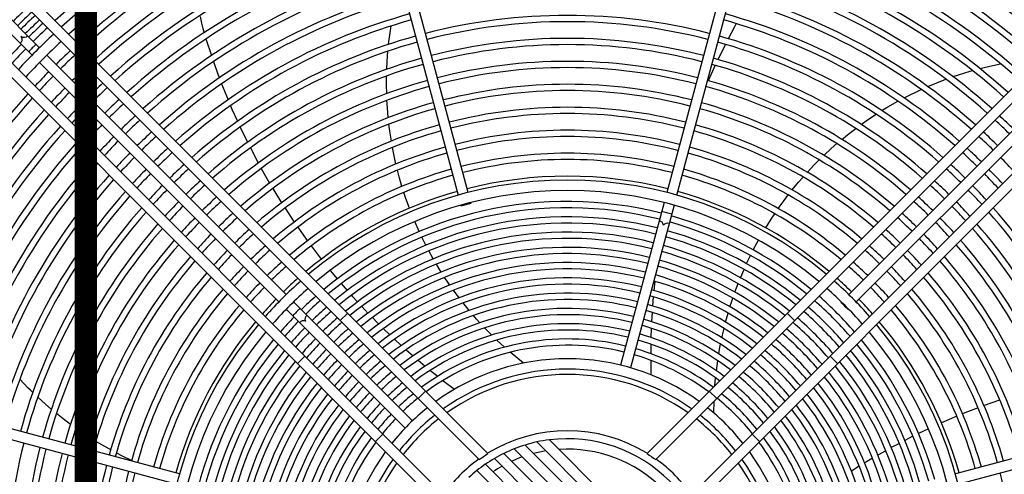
# Model space of a CAD drawing. Header units: centimetres. Extents: x -92429 to 178773, y 2337 to 428125.
# Tile 70 of 138: x 162343 to 162387, y 9296 to 9316. Entities that reach past the tile are written whole.
import ezdxf

# ---------------------------------------------------------------- set-up
doc = ezdxf.new("R2010")
doc.units = ezdxf.units.CM
doc.header["$LTSCALE"] = 50
doc.layers.add('Dach_Ist$0$RYSUNKOWE_NIEDRUK', color=6, linetype='Continuous', plot=False)
doc.layers.add('WL_urządzenia', color=1, linetype='Continuous')

msp = doc.modelspace()

# ---------------------------------------------------------------- linework, layer by layer
at = {"layer": 'Dach_Ist$0$RYSUNKOWE_NIEDRUK', "color": 8, "const_width": 1, "elevation": 2170}
msp.add_lwpolyline([(162474.34, 8804.997), (162761.334, 8893.291), (162225.915, 8893.291), (162346.373, 8893.291), (162346.373, 8733.149), (162346.373, 13607.706), (162346.373, 13508.773), (162262.567, 13508.773), (162671.299, 13508.773), (162444.719, 13577.681)], dxfattribs=at)
at = {"layer": 'WL_urządzenia', "color": 1, "linetype": 'Continuous'}
for p, q in [((162363.344, 9308.464, 2170), (162359.457, 9322.97, 2170)), ((162376.044, 9322.97, 2170), (162372.157, 9308.464, 2170)), ((162359.009, 9322.85, 2170), (162362.896, 9308.344, 2170)), ((162372.604, 9308.344, 2170), (162376.491, 9322.85, 2170)), ((162340.187, 9320.916, 2170), (162364.216, 9296.887, 2170)), ((162371.285, 9296.887, 2170), (162395.314, 9320.916, 2170)), ((162363.825, 9296.622, 2170), (162339.859, 9320.588, 2170)), ((162395.641, 9320.588, 2170), (162371.676, 9296.622, 2170)), ((162361.987, 9294.659, 2170), (162337.959, 9318.687, 2170)), ((162338.286, 9319.015, 2170), (162362.252, 9295.049, 2170)), ((162373.249, 9295.049, 2170), (162397.215, 9319.015, 2170)), ((162397.542, 9318.687, 2170), (162373.514, 9294.659, 2170)), ((162341.204, 9317.998, 2170), (162344.317, 9314.885, 2170)), ((162340.876, 9317.671, 2170), (162343.99, 9314.557, 2170)), ((162351.442, 9316.277, 2170), (162351.504, 9315.969, 2170)), ((162351.504, 9315.969, 2170), (162351.566, 9315.739, 2170)), ((162351.566, 9315.739, 2170), (162351.622, 9315.551, 2170)), ((162359.847, 9315.337, 2170), (162359.922, 9315.851, 2170)), ((162375.167, 9315.813, 2170), (162374.888, 9315.288, 2170)), ((162375.244, 9315.955, 2170), (162375.167, 9315.813, 2170)), ((162351.706, 9315.274, 2170), (162351.945, 9314.542, 2170)), ((162359.812, 9315.036, 2170), (162359.828, 9315.178, 2170)), ((162359.828, 9315.178, 2170), (162359.847, 9315.337, 2170)), ((162359.748, 9314.274, 2170), (162359.782, 9314.733, 2170)), ((162374.758, 9315.036, 2170), (162374.427, 9314.361, 2170)), ((162344.317, 9314.229, 2170), (162354.937, 9303.61, 2170)), ((162355.264, 9303.937, 2170), (162344.645, 9314.557, 2170)), ((162352.038, 9314.269, 2170), (162352.237, 9313.719, 2170)), ((162359.731, 9313.932, 2170), (162359.748, 9314.274, 2170)), ((162390.856, 9314.557, 2170), (162380.236, 9303.937, 2170)), ((162380.564, 9303.61, 2170), (162391.184, 9314.229, 2170)), ((162374.307, 9314.106, 2170), (162373.999, 9313.423, 2170)), ((162384.864, 9313.604, 2170), (162385.629, 9313.846, 2170)), ((162385.629, 9313.846, 2170), (162385.725, 9313.874, 2170)), ((162386.058, 9313.964, 2170), (162386.637, 9314.103, 2170)), ((162386.637, 9314.103, 2170), (162386.973, 9314.173, 2170)), ((162352.237, 9313.719, 2170), (162352.3, 9313.551, 2170)), ((162359.72, 9313.258, 2170), (162359.723, 9313.634, 2170)), ((162383.743, 9313.167, 2170), (162384.551, 9313.492, 2170)), ((162352.402, 9313.283, 2170), (162352.686, 9312.578, 2170)), ((162359.728, 9312.848, 2170), (162359.72, 9313.258, 2170)), ((162382.759, 9312.7, 2170), (162383.449, 9313.036, 2170)), ((162359.759, 9312.223, 2170), (162359.739, 9312.555, 2170)), ((162381.966, 9312.259, 2170), (162382.416, 9312.516, 2170)), ((162382.691, 9312.664, 2170), (162382.759, 9312.7, 2170)), ((162352.797, 9312.316, 2170), (162352.861, 9312.168, 2170)), ((162352.861, 9312.168, 2170), (162353.103, 9311.625, 2170)), ((162359.797, 9311.785, 2170), (162359.759, 9312.223, 2170)), ((162381.706, 9312.102, 2170), (162381.828, 9312.176, 2170)), ((162381.828, 9312.176, 2170), (162381.966, 9312.259, 2170)), ((162380.787, 9311.485, 2170), (162381.066, 9311.683, 2170)), ((162381.066, 9311.683, 2170), (162381.449, 9311.938, 2170)), ((162353.222, 9311.368, 2170), (162353.55, 9310.691, 2170)), ((162359.867, 9311.186, 2170), (162359.828, 9311.498, 2170)), ((162359.935, 9310.744, 2170), (162359.867, 9311.186, 2170)), ((162380.248, 9311.079, 2170), (162380.546, 9311.308, 2170)), ((162379.93, 9310.82, 2170), (162380.248, 9311.079, 2170)), ((162353.677, 9310.439, 2170), (162354.026, 9309.776, 2170)), ((162360.043, 9310.161, 2170), (162359.984, 9310.465, 2170)), ((162379.135, 9310.112, 2170), (162379.457, 9310.411, 2170)), ((162379.457, 9310.411, 2170), (162379.707, 9310.631, 2170)), ((162360.139, 9309.728, 2170), (162360.043, 9310.161, 2170)), ((162378.707, 9309.687, 2170), (162378.928, 9309.911, 2170)), ((162354.16, 9309.53, 2170), (162354.355, 9309.185, 2170)), ((162360.283, 9309.161, 2170), (162360.206, 9309.455, 2170)), ((162378.4, 9309.362, 2170), (162378.707, 9309.687, 2170)), ((162354.355, 9309.185, 2170), (162354.53, 9308.882, 2170)), ((162360.407, 9308.736, 2170), (162360.283, 9309.161, 2170)), ((162378.007, 9308.918, 2170), (162378.21, 9309.151, 2170)), ((162354.672, 9308.641, 2170), (162355.062, 9308.007, 2170)), ((162377.725, 9308.576, 2170), (162378.007, 9308.918, 2170)), ((162360.581, 9308.2, 2170), (162360.49, 9308.47, 2170)), ((162360.736, 9307.769, 2170), (162360.581, 9308.2, 2170)), ((162377.108, 9307.754, 2170), (162377.367, 9308.113, 2170)), ((162377.367, 9308.113, 2170), (162377.55, 9308.355, 2170)), ((162355.212, 9307.772, 2170), (162355.217, 9307.765, 2170)), ((162355.217, 9307.765, 2170), (162355.622, 9307.153, 2170)), ((162363.016, 9307.896, 2170), (162363.023, 9307.873, 2170)), ((162363.47, 9307.993, 2170), (162363.464, 9308.016, 2170)), ((162372.037, 9308.016, 2170), (162370.106, 9300.809, 2170)), ((162372.484, 9307.896, 2170), (162370.553, 9300.689, 2170)), ((162376.549, 9306.899, 2170), (162376.793, 9307.287, 2170)), ((162376.793, 9307.287, 2170), (162376.949, 9307.524, 2170)), ((162355.779, 9306.924, 2170), (162356.149, 9306.401, 2170)), ((162361.17, 9306.733, 2170), (162360.973, 9307.179, 2170)), ((162356.149, 9306.401, 2170), (162356.209, 9306.319, 2170)), ((162361.347, 9306.362, 2170), (162361.289, 9306.482, 2170)), ((162361.468, 9306.123, 2170), (162361.347, 9306.362, 2170)), ((162376, 9305.919, 2170), (162376.23, 9306.35, 2170)), ((162356.373, 9306.095, 2170), (162356.822, 9305.506, 2170)), ((162361.792, 9305.525, 2170), (162361.598, 9305.876, 2170)), ((162375.702, 9305.309, 2170), (162375.816, 9305.551, 2170)), ((162375.816, 9305.551, 2170), (162375.875, 9305.671, 2170)), ((162362.145, 9304.937, 2170), (162361.934, 9305.282, 2170)), ((162375.43, 9304.685, 2170), (162375.588, 9305.055, 2170)), ((162357.219, 9305.009, 2170), (162357.53, 9304.633, 2170)), ((162362.406, 9304.537, 2170), (162362.298, 9304.699, 2170)), ((162371.664, 9304.833, 2170), (162371.66, 9304.806, 2170)), ((162357.711, 9304.421, 2170), (162357.973, 9304.119, 2170)), ((162362.527, 9304.36, 2170), (162362.406, 9304.537, 2170)), ((162371.628, 9304.525, 2170), (162371.586, 9304.121, 2170)), ((162375.184, 9304.045, 2170), (162375.326, 9304.424, 2170)), ((162358.159, 9303.91, 2170), (162358.201, 9303.862, 2170)), ((162358.201, 9303.862, 2170), (162358.428, 9303.613, 2170)), ((162362.938, 9303.793, 2170), (162362.692, 9304.126, 2170)), ((162371.56, 9303.839, 2170), (162371.527, 9303.432, 2170)), ((162375.029, 9303.593, 2170), (162375.091, 9303.778, 2170)), ((162355.592, 9303.61, 2170), (162360.868, 9298.334, 2170)), ((162358.619, 9303.408, 2170), (162358.896, 9303.116, 2170)), ((162363.383, 9303.235, 2170), (162363.117, 9303.563, 2170)), ((162374.964, 9303.389, 2170), (162375.029, 9303.593, 2170)), ((162379.909, 9303.61, 2170), (162379.892, 9303.593, 2170)), ((162355.264, 9303.282, 2170), (162360.541, 9298.006, 2170)), ((162357.668, 9302.779, 2170), (162357.996, 9303.107, 2170)), ((162359.092, 9302.915, 2170), (162359.307, 9302.697, 2170)), ((162363.716, 9302.849, 2170), (162363.576, 9303.008, 2170)), ((162371.508, 9303.147, 2170), (162371.484, 9302.735, 2170)), ((162374.771, 9302.715, 2170), (162374.882, 9303.115, 2170)), ((162377.505, 9303.107, 2170), (162377.833, 9302.779, 2170)), ((162380.22, 9303.265, 2170), (162380.236, 9303.282, 2170)), ((162359.307, 9302.697, 2170), (162359.376, 9302.628, 2170)), ((162359.577, 9302.43, 2170), (162359.87, 9302.149, 2170)), ((162363.864, 9302.685, 2170), (162363.716, 9302.849, 2170)), ((162364.388, 9302.141, 2170), (162364.074, 9302.461, 2170)), ((162371.47, 9302.447, 2170), (162371.456, 9302.031, 2170)), ((162374.605, 9302.021, 2170), (162374.7, 9302.433, 2170)), ((162360.076, 9301.954, 2170), (162360.377, 9301.678, 2170)), ((162364.961, 9301.6, 2170), (162364.616, 9301.919, 2170)), ((162371.448, 9301.68, 2170), (162371.444, 9301.317, 2170)), ((162371.449, 9301.739, 2170), (162371.448, 9301.68, 2170)), ((162374.506, 9301.521, 2170), (162374.545, 9301.73, 2170)), ((162355.767, 9300.878, 2170), (162356.095, 9301.206, 2170)), ((162360.59, 9301.486, 2170), (162360.899, 9301.214, 2170)), ((162365.801, 9300.898, 2170), (162365.214, 9301.378, 2170)), ((162374.468, 9301.304, 2170), (162374.506, 9301.521, 2170)), ((162379.406, 9301.206, 2170), (162379.734, 9300.878, 2170)), ((162361.118, 9301.026, 2170), (162361.437, 9300.759, 2170)), ((162371.444, 9301.02, 2170), (162371.454, 9300.378, 2170)), ((162374.362, 9300.557, 2170), (162374.421, 9301.001, 2170)), ((162361.663, 9300.574, 2170), (162361.708, 9300.537, 2170)), ((162361.708, 9300.537, 2170), (162361.992, 9300.31, 2170)), ((162374.298, 9299.9, 2170), (162374.328, 9300.24, 2170)), ((162350.53, 9295.978, 2170), (162336.024, 9299.865, 2170)), ((162343.804, 9299.804, 2170), (162343.445, 9300.178, 2170)), ((162343.918, 9299.69, 2170), (162343.804, 9299.804, 2170)), ((162362.226, 9300.127, 2170), (162362.738, 9299.739, 2170)), ((162399.477, 9299.865, 2170), (162384.97, 9295.978, 2170)), ((162335.904, 9299.417, 2170), (162350.41, 9295.53, 2170)), ((162344.02, 9299.59, 2170), (162343.918, 9299.69, 2170)), ((162344.581, 9299.071, 2170), (162344.24, 9299.38, 2170)), ((162361.126, 9299.321, 2170), (162361.454, 9299.649, 2170)), ((162374.047, 9299.649, 2170), (162374.375, 9299.321, 2170)), ((162385.09, 9295.53, 2170), (162399.597, 9299.417, 2170)), ((162344.84, 9298.847, 2170), (162344.581, 9299.071, 2170)), ((162374.253, 9298.678, 2170), (162374.261, 9299.207, 2170)), ((162385.977, 9298.917, 2170), (162385.38, 9298.684, 2170)), ((162386.93, 9299.259, 2170), (162386.238, 9299.014, 2170)), ((162386.938, 9299.262, 2170), (162386.93, 9299.259, 2170)), ((162345.365, 9298.423, 2170), (162345.07, 9298.657, 2170)), ((162385.03, 9298.541, 2170), (162384.349, 9298.248, 2170)), ((162385.38, 9298.684, 2170), (162385.287, 9298.647, 2170)), ((162345.692, 9298.176, 2170), (162345.365, 9298.423, 2170)), ((162346.204, 9297.817, 2170), (162345.93, 9298.006, 2170)), ((162346.573, 9297.576, 2170), (162346.204, 9297.817, 2170)), ((162359.225, 9297.421, 2170), (162359.553, 9297.748, 2170)), ((162375.948, 9297.748, 2170), (162376.276, 9297.421, 2170)), ((162383.082, 9297.649, 2170), (162382.725, 9297.467, 2170)), ((162383.771, 9297.983, 2170), (162383.331, 9297.772, 2170)), ((162347.088, 9297.264, 2170), (162346.817, 9297.424, 2170)), ((162347.477, 9297.045, 2170), (162347.088, 9297.264, 2170)), ((162373.889, 9289.246, 2170), (162365.873, 9297.262, 2170)), ((162366.393, 9297.397, 2170), (162374.024, 9289.766, 2170)), ((162374.12, 9290.326, 2170), (162366.953, 9297.493, 2170)), ((162382.421, 9297.307, 2170), (162382.124, 9297.147, 2170)), ((162382.477, 9297.337, 2170), (162382.421, 9297.307, 2170)), ((162348.004, 9296.771, 2170), (162347.728, 9296.911, 2170)), ((162348.404, 9296.58, 2170), (162348.004, 9296.771, 2170)), ((162373.518, 9288.306, 2170), (162364.933, 9296.891, 2170)), ((162365.388, 9297.092, 2170), (162373.719, 9288.761, 2170)), ((162381.879, 9297.012, 2170), (162381.529, 9296.814, 2170)), ((162373.034, 9287.479, 2170), (162364.106, 9296.407, 2170)), ((162364.506, 9296.662, 2170), (162373.289, 9287.879, 2170)), ((162380.699, 9296.319, 2170), (162380.354, 9296.103, 2170)), ((162381.023, 9296.516, 2170), (162380.939, 9296.466, 2170)), ((162381.286, 9296.673, 2170), (162381.023, 9296.516, 2170)), ((162363.73, 9296.127, 2170), (162372.754, 9287.103, 2170))]:
    msp.add_line(p, q, dxfattribs=at)
for points in [[(162343.788, 9315.414, -0.407676), (162343.492, 9315.382, -0.407676), (162343.46, 9315.086)], [(162344.167, 9315.035, -0.037253), (162343.997, 9314.877, -0.037253), (162343.84, 9314.707)], [(162363.47, 9307.993, -0.037253), (162363.244, 9307.941, -0.037253), (162363.023, 9307.873)], [(162363.023, 9307.873, -0.037253), (162363.249, 9307.925)], [(162363.249, 9307.925, -0.037253), (162363.47, 9307.993)], [(162372.378, 9307.5, -0.037253), (162372.157, 9307.568, -0.037253), (162371.931, 9307.62)], [(162372.267, 9307.083, 0.374287), (162372.008, 9307.012, 0.374287), (162371.819, 9307.203)], [(162355.882, 9303.32, -0.037253), (162355.712, 9303.162, -0.037253), (162355.555, 9302.992)], [(162380.22, 9303.265, -0.037253), (162380.062, 9303.435, -0.037253), (162379.892, 9303.593)], [(162379.892, 9303.593, -0.037253), (162380.05, 9303.423)], [(162380.05, 9303.423, -0.037253), (162380.22, 9303.265)], [(162356.187, 9303.014, 0.374287), (162356.119, 9302.755, 0.374287), (162355.86, 9302.687)], [(162363.825, 9296.622, 0.016414), (162364.216, 9296.887)], [(162371.285, 9296.887, 0.016414), (162371.676, 9296.622)]]:
    msp.add_lwpolyline(points, format="xyb", dxfattribs=at)
msp.add_circle((162367.75, 9291.124, 2170), 47.277, dxfattribs=at)
for radius, start, end in [(47.277, 229.4416, 220.5584), (42.566, 227.9961, 222.0039), (42.222, 228.0205, 221.9795), (42.012, 228.0356, 221.9644), (33.372, 47.7066, 132.2934), (32.908, 47.7448, 132.2552), (33.769, 105.3932, 132.3252), (33.769, 47.6748, 74.6068), (32.329, 105.4107, 132.206), (32.329, 47.794, 74.5893), (32.051, 105.4143, 132.1817), (32.051, 47.8183, 74.5857), (31.31, 105.4241, 132.1149), (31.31, 47.8851, 74.5759), (31.032, 105.4279, 132.0891), (31.032, 47.9109, 74.5721), (30.291, 105.4384, 132.0178), (30.013, 105.4424, 131.9901), (30.013, 48.0099, 74.5576), (30.291, 47.9822, 74.5616), (29.272, 105.4536, 131.9139), (28.994, 105.458, 131.8843), (28.994, 48.1157, 74.542), (29.272, 48.0861, 74.5464), (28.253, 105.47, 131.8025), (28.253, 48.1975, 74.53), (27.975, 105.4747, 131.7707), (27.975, 48.2293, 74.5253), (27.234, 105.4876, 131.6827), (27.234, 48.3173, 74.5124), (26.956, 105.4926, 131.6484), (26.956, 48.3516, 74.5074), (35.029, 133.1802, 134.6209), (34.751, 133.1656, 134.6179), (34.538, 133.1543, 134.6155), (34.26, 133.1393, 134.6124), (34.048, 133.1277, 134.61), (26.215, 105.5065, 131.5536), (25.937, 105.512, 131.5166), (25.196, 75.527, 104.473), (24.918, 75.5329, 104.4671), (25.937, 48.4834, 74.488), (26.215, 48.4464, 74.4935), (33.769, 133.1123, 134.6068), (33.372, 133.0898, 136.9102), (32.908, 133.0629, 136.9371), (25.196, 105.527, 131.414), (24.918, 105.5329, 131.374), (24.177, 75.5492, 104.4508), (24.918, 48.626, 74.4671), (25.196, 48.586, 74.473), (34.048, 135.39, 136.8723), (33.769, 135.3932, 136.8877), (32.329, 133.0281, 134.5893), (23.899, 75.5556, 104.4444), (32.051, 133.011, 134.5857), (24.177, 105.5492, 131.2627), (23.158, 75.5734, 104.4266), (24.177, 48.7373, 74.4508), (32.329, 135.4107, 136.9719), (31.31, 132.9639, 134.5759), (31.032, 132.9457, 134.5721), (23.899, 105.5556, 131.2191), (22.88, 75.5804, 104.4196), (23.899, 48.7809, 74.4444), (32.051, 135.4143, 136.989), (23.158, 105.5734, 131.098), (23.158, 48.902, 74.4266), (31.31, 135.4241, 137.0361), (31.032, 135.4279, 137.0543), (30.291, 132.8954, 134.5616), (30.013, 132.8759, 134.5576), (22.88, 105.5804, 131.0505), (22.139, 75.5998, 104.4002), (21.861, 75.6074, 104.3926), (22.88, 48.9495, 74.4196), (32.329, 137.794, 164.5893), (32.051, 137.8183, 164.5857), (29.272, 132.8221, 134.5464), (31.31, 137.8851, 164.5759), (30.291, 135.4384, 137.1046), (30.013, 135.4424, 137.1241), (28.994, 132.8012, 134.542), (22.139, 105.5998, 130.9181), (21.861, 105.6074, 130.8661), (21.12, 75.6287, 104.3713), (21.861, 49.1339, 74.3926), (22.139, 49.0819, 74.4002), (31.032, 137.9109, 164.5721), (29.272, 135.4536, 137.1779), (28.253, 132.7435, 134.53), (27.975, 132.7211, 134.5253), (20.842, 75.6371, 104.3629), (27.975, 45.4747, 47.2789), (28.253, 45.47, 47.2565), (30.291, 137.9822, 164.5616), (30.013, 138.0099, 164.5576), (28.994, 135.458, 137.1988), (21.12, 105.6287, 130.7208), (20.842, 105.6371, 130.6636), (20.101, 75.6606, 104.3394), (20.842, 49.3364, 74.3629), (21.12, 49.2792, 74.3713), (28.253, 135.47, 137.2565), (27.975, 135.4747, 137.2789), (27.234, 132.659, 134.5124), (26.956, 132.6349, 134.5074), (19.823, 75.6699, 104.3301), (26.956, 45.4926, 47.3651), (27.234, 45.4876, 47.341), (29.272, 138.0861, 164.5464), (28.994, 138.1157, 164.542), (26.215, 132.568, 134.4935), (20.101, 105.6606, 130.5034), (20.101, 49.4966, 74.3394), (26.215, 45.5065, 47.432), (28.253, 138.1975, 164.53), (27.234, 135.4876, 137.341), (26.956, 135.4926, 137.3651), (25.937, 132.5419, 134.488), (19.823, 105.6699, 130.4402), (19.082, 75.6959, 104.3041), (18.804, 75.7062, 104.2938), (19.823, 49.5598, 74.3301), (25.937, 45.512, 47.4581), (26.956, 42.6349, 44.5074), (27.975, 138.2293, 164.5253), (26.215, 135.5065, 137.432), (25.196, 132.4696, 134.473), (24.918, 132.4413, 134.4671), (19.082, 105.6959, 130.2628), (19.082, 49.7372, 74.3041), (24.918, 45.5329, 47.5587), (25.196, 45.527, 47.5304), (26.215, 42.568, 44.4935), (27.234, 138.3173, 164.5124), (26.956, 138.3516, 164.5074), (25.937, 135.512, 137.4581), (24.177, 132.3628, 134.4508), (18.804, 105.7062, 130.1926), (17.891, 50.0533, 129.9467), (18.063, 75.7351, 104.2649), (18.804, 49.8074, 74.2938), (24.177, 45.5492, 47.6372), (25.937, 42.5419, 44.488), (25.196, 135.527, 137.5304), (24.918, 135.5329, 137.5587), (23.899, 132.3321, 134.4444), (17.428, 50.1881, 129.8119), (23.899, 45.5556, 47.6679), (24.918, 42.4413, 44.4671), (25.196, 42.4696, 44.473), (26.215, 138.4464, 164.4935), (25.937, 138.4834, 164.488), (23.158, 132.2467, 134.4266), (18.063, 105.7351, 129.9949), (18.063, 50.0051, 74.2649), (23.158, 45.5734, 47.7533), (25.196, 138.586, 164.473), (24.177, 135.5492, 137.6372), (23.899, 135.5556, 137.6679), (22.88, 132.2132, 134.4196), (16.94, 75.7839, 129.6621), (16.662, 75.797, 129.5728), (22.88, 45.5804, 47.7868), (23.899, 42.3321, 44.4444), (24.177, 42.3628, 44.4508), (25.196, 15.527, 41.414), (24.918, 138.626, 164.4671), (23.158, 135.5734, 137.7533), (22.139, 132.1199, 134.4002), (21.861, 132.0832, 134.3926), (16.262, 75.8165, 129.439), (16.94, 50.3379, 74.2161), (21.861, 45.6074, 47.9168), (22.139, 45.5998, 47.8801), (23.158, 42.2467, 44.4266), (24.918, 15.5329, 41.374), (24.177, 138.7373, 164.4508), (23.899, 138.7809, 164.4444), (22.88, 135.5804, 137.7868), (21.12, 131.9808, 134.3713), (15.984, 75.8307, 129.342), (16.662, 50.4272, 74.203), (21.12, 45.6287, 48.0192), (22.88, 42.2132, 44.4196), (23.899, 15.5556, 41.2191), (24.177, 15.5492, 41.2627), (23.158, 138.902, 164.4266), (22.139, 135.5998, 137.8801), (21.861, 135.6074, 137.9168), (20.842, 131.9405, 134.3629), (15.585, 75.852, 129.1964), (15.307, 75.8675, 129.0906), (15.984, 50.658, 74.1693), (16.262, 50.561, 74.1835), (20.842, 45.6371, 48.0595), (21.861, 42.0832, 44.3926), (22.139, 42.1199, 44.4002), (23.158, 15.5734, 41.098), (22.88, 138.9495, 164.4196), (20.101, 131.8276, 134.3394), (14.907, 75.8908, 128.9317), (15.585, 50.8036, 74.148), (20.101, 45.6606, 48.1724), (22.88, 15.5804, 41.0505), (22.139, 139.0819, 164.4002), (21.12, 135.6287, 138.0192), (20.842, 135.6371, 138.0595), (19.823, 131.783, 134.3301), (14.629, 75.9077, 128.8158), (15.307, 50.9094, 74.1325), (19.823, 45.6699, 48.217), (20.842, 41.9405, 44.3629), (21.12, 41.9808, 44.3713), (22.139, 15.5998, 40.9181), (21.861, 139.1339, 164.3926), (20.101, 135.6606, 138.1724), (19.082, 131.658, 134.3041), (18.804, 131.6085, 134.2938), (14.23, 75.9332, 128.6415), (13.951, 75.9518, 128.5142), (14.629, 51.1842, 74.0923), (14.907, 51.0683, 74.1092), (18.804, 45.7062, 48.3915), (19.082, 45.6959, 48.342), (20.101, 41.8276, 44.3394), (21.861, 15.6074, 40.8661), (21.12, 139.2792, 164.3713), (20.842, 139.3364, 164.3629), (19.823, 135.6699, 138.217), (18.063, 131.4692, 134.2649), (13.552, 75.9799, 128.3222), (14.23, 51.3585, 74.0668), (18.063, 45.7351, 48.5308), (19.823, 41.783, 44.3301), (20.842, 15.6371, 40.6636), (21.12, 15.6287, 40.7208), (20.101, 139.4966, 164.3394), (19.082, 135.6959, 138.342), (18.804, 135.7062, 138.3915), (17.891, 131.4353, 138.5647), (17.428, 131.3403, 138.6597), (13.274, 76.0004, 128.1816), (13.951, 51.4858, 74.0482), (17.428, 41.3403, 48.6597), (17.891, 41.4353, 48.5647), (18.804, 41.6085, 44.2938), (19.082, 41.658, 44.3041), (20.101, 15.6606, 40.5034), (19.823, 139.5598, 164.3301), (18.063, 135.7351, 138.5308), (16.94, 131.2348, 134.2161), (12.874, 76.0314, 127.969), (13.274, 51.8184, 73.9996), (13.552, 51.6778, 74.0201), (16.94, 41.2348, 48.7652), (18.063, 41.4692, 44.2649), (19.823, 15.6699, 40.4402), (19.082, 139.7372, 164.3041), (16.662, 131.1719, 134.203), (16.262, 131.0777, 134.1835), (12.596, 76.0542, 127.8129), (12.197, 76.0887, 127.5762), (12.874, 52.031, 73.9686), (16.262, 41.0777, 48.9223), (16.662, 41.1719, 48.8281), (19.082, 15.6959, 40.2628), (18.804, 139.8074, 164.2938), (16.94, 135.7839, 138.7652), (15.984, 131.0093, 134.1693), (15.585, 130.9069, 134.148), (11.919, 76.1141, 127.402), (12.596, 52.1871, 73.9458), (15.585, 40.9069, 49.0931), (15.984, 41.0093, 48.9907), (18.804, 15.7062, 40.1926), (17.891, 140.0533, 219.9467), (18.063, 140.0051, 164.2649), (16.662, 135.797, 138.8281), (16.262, 135.8165, 138.9223), (15.307, 130.8324, 134.1325), (14.907, 130.7205, 134.1092), (11.519, 76.1528, 127.1369), (11.919, 52.598, 73.8858), (12.197, 52.4238, 73.9113), (14.907, 40.7205, 49.2795), (15.307, 40.8324, 49.1676), (17.891, 320.0533, 39.9467), (18.063, 15.7351, 39.9949), (17.428, 140.1881, 219.8119), (15.984, 135.8307, 138.9907), (15.585, 135.852, 139.0931), (14.629, 130.639, 134.0923), (11.241, 76.1813, 126.9411), (11.519, 52.8631, 73.8472), (14.629, 40.639, 49.361), (17.428, 320.1881, 39.8119), (16.94, 140.3379, 194.2161), (16.662, 140.4272, 194.203), (15.307, 135.8675, 139.1676), (14.23, 130.5163, 134.0668), (13.951, 130.4267, 134.0482), (10.842, 76.2249, 126.642), (10.563, 76.2571, 126.4203), (11.241, 53.0589, 73.8187), (13.951, 40.4267, 49.5733), (14.23, 40.5163, 49.4837), (16.662, 15.797, 39.5728), (16.94, 15.7839, 39.6621), (16.262, 140.561, 194.1835), (15.984, 140.658, 194.1693), (14.907, 135.8908, 139.2795), (14.629, 135.9077, 139.361), (13.552, 130.2916, 134.0201), (13.274, 130.1927, 133.9996), (10.563, 53.5797, 73.7429), (10.842, 53.358, 73.7751), (13.274, 40.1927, 49.8073), (13.552, 40.2916, 49.7084), (15.984, 15.8307, 39.342), (16.262, 15.8165, 39.439), (15.585, 140.8036, 194.148), (15.307, 140.9094, 194.1325), (14.23, 135.9332, 139.4837), (13.951, 135.9518, 139.5733), (12.874, 130.0432, 133.9686), (12.596, 129.9335, 133.9458), (9.967, 54.0971, 125.9029), (12.596, 39.9335, 50.0665), (12.874, 40.0432, 49.9568), (15.307, 15.8675, 39.0906), (15.585, 15.852, 39.1964), (14.907, 141.0683, 194.1092), (14.629, 141.1842, 194.0923), (13.552, 135.9799, 139.7084), (13.274, 136.0004, 139.8073), (12.197, 129.7671, 133.9113), (11.919, 129.6446, 133.8858), (9.504, 54.5449, 125.4551), (9.27, 54.7878, 125.2122), (11.919, 39.6446, 50.3554), (12.197, 39.7671, 50.2329), (14.629, 15.9077, 38.8158), (14.907, 15.8908, 38.9317), (14.23, 141.3585, 194.0668), (13.951, 141.4858, 194.0482), (12.874, 136.0314, 139.9568), (12.596, 136.0542, 140.0665), (11.519, 129.4583, 133.8472), (11.241, 129.3208, 133.8187), (11.241, 39.3208, 50.6792), (11.519, 39.4583, 50.5417), (13.951, 15.9518, 38.5142), (14.23, 15.9332, 38.6415), (13.552, 141.6778, 194.0201), (12.197, 136.0887, 140.2329), (11.919, 136.1142, 140.3554), (10.842, 129.1108, 133.7751), (10.842, 39.1108, 50.8892), (13.552, 15.9799, 38.3222), (13.274, 141.8184, 193.9996), (12.874, 142.031, 193.9686), (11.519, 136.1528, 140.5417), (10.563, 128.9552, 133.7429), (10.563, 38.9552, 51.0448), (12.874, 16.0314, 37.969), (13.274, 16.0004, 38.1816), (12.596, 142.1871, 193.9458), (12.197, 142.4238, 193.9113), (11.241, 136.1813, 140.6792), (10.842, 136.2249, 140.8892), (9.967, 128.5921, 141.4079), (9.504, 128.2782, 141.7218), (9.504, 38.2782, 51.7218), (9.967, 38.5921, 51.4079), (12.197, 16.0887, 37.5762), (12.596, 16.0542, 37.8129), (11.919, 142.598, 193.8858), (11.519, 142.8631, 193.8472), (10.563, 136.2571, 141.0448), (9.27, 128.1079, 141.8921), (9.27, 38.1079, 51.8921), (11.519, 16.1528, 37.1369), (11.919, 16.1142, 37.402), (11.241, 143.0589, 193.8187), (6.77, 58.461, 121.539), (11.241, 16.1813, 36.9411), (24.918, 165.5329, 194.4671), (10.842, 143.358, 193.7751), (10.563, 143.5797, 193.7429), (6.419, 107.007, 111.5996), (6.418, 102.2029, 107.0018), (6.419, 97.1365, 102.2092), (6.418, 352.8711, 97.1289), (10.563, 16.2571, 36.4203), (10.842, 16.2249, 36.642), (24.177, 165.5492, 194.4508), (23.899, 165.5556, 194.4444), (23.158, 165.5734, 194.4266), (22.88, 165.5804, 194.4196), (9.967, 144.0971, 215.9029), (6.419, 116.0378, 120.3606), (6.418, 111.5954, 116.0345), (5.955, 109.6527, 114.4964), (5.955, 99.2833, 104.6062), (5.955, 356.4231, 93.5769), (9.967, 324.0971, 35.9029), (22.139, 165.5998, 194.4002), (21.861, 165.6074, 194.3926), (21.12, 165.6287, 194.3713), (9.504, 144.5449, 215.4551), (9.27, 144.7878, 215.2122), (6.77, 125.5424, 144.4576), (6.419, 124.5997, 128.7818), (6.418, 120.3581, 124.5979), (5.955, 119.1911, 123.7791), (6.77, 35.5424, 54.4576), (9.27, 324.7878, 35.2122), (9.504, 324.5449, 35.4551), (20.842, 165.6371, 194.3629), (20.101, 165.6606, 194.3394), (19.823, 165.6699, 194.3301), (6.418, 128.7808, 132.9305), (19.823, 345.6699, 14.3301)]:
    msp.add_arc((162367.75, 9291.124, 2170), radius, start, end, dxfattribs=at)

doc.saveas('drawing.dxf')
